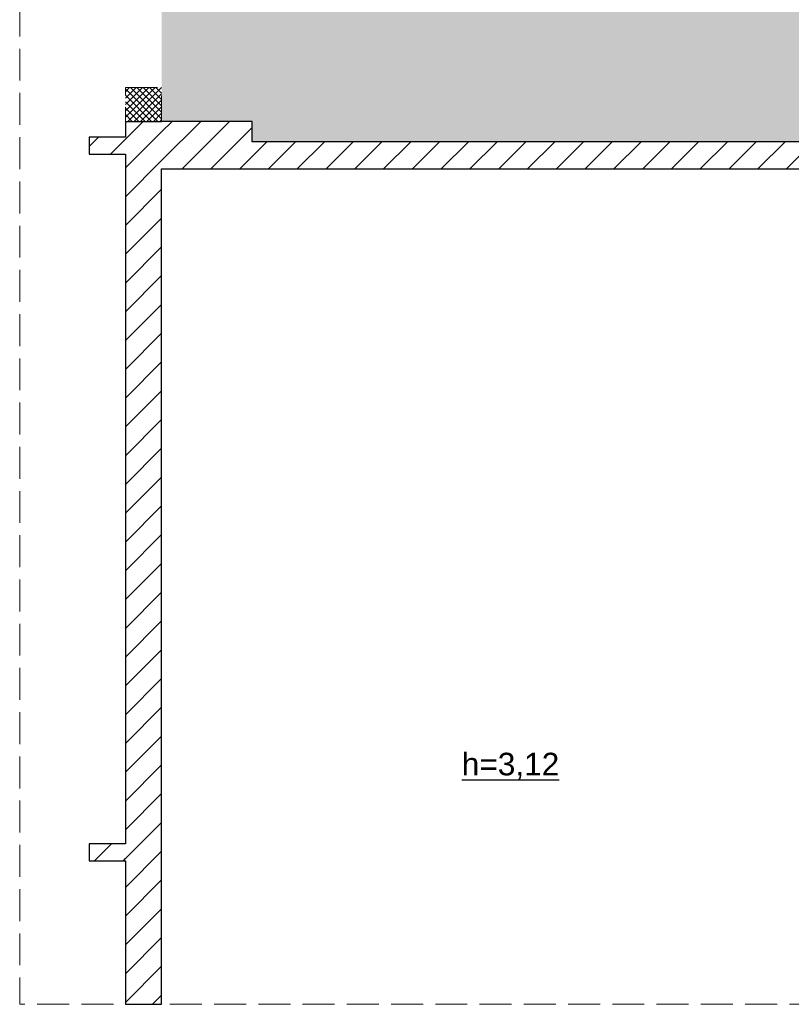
# Model space of a CAD drawing. Header units: millimetres. Extents: x -40063 to 512011, y 350190 to 687060.
# Tile 43 of 256: x 170817 to 177640, y 410790 to 419499. Entities that reach past the tile are written whole.
import ezdxf

# ---------------------------------------------------------------- set-up
doc = ezdxf.new("R2010")
doc.units = ezdxf.units.MM
doc.linetypes.add('Krawędzie ukryte', pattern=[391.222223, 282.222223, -109])
doc.layers.add('Konstrukcja - Ściany zew', color=8, linetype='Continuous')
doc.layers.add('Opisy - Teksty', color=8, linetype='Continuous')
doc.styles.add('GENERATED_STYLE_1', font='arial.ttf')
pattern_1 = [(45, (2007650.3, -1666877.53), (-127.279217, 127.279217), [])]

# ---------------------------------------------------------------- blocks, each defined once
blk = doc.blocks.new('Prosty otwór drzwiowy_7')
at = {"layer": 'Konstrukcja - Ściany zew', "color": 7, "linetype": 'Continuous'}
for p, q in [((-1105, 0), (-1105, -320)), ((1105, 0), (1105, -320))]:
    blk.add_line(p, q, dxfattribs=at)
blk = doc.blocks.new('Ściana_501', base_point=(4446506, -2138239.1))
at = {"layer": 'Konstrukcja - Ściany zew', "linetype": 'Continuous'}
h = blk.add_hatch(dxfattribs=at)
h.set_pattern_fill('Bloczki_ceramiczne', style=0, pattern_type=2)
h.set_pattern_definition(pattern_1)
h.paths.add_polyline_path([(4446826, -2144449.1), (4446506, -2144449.1), (4446506, -2152259.1), (4446826, -2152259.1)])
at = {"layer": 'Konstrukcja - Ściany zew', "color": 7, "linetype": 'Continuous', "flags": 128}
for points in [[(4446506, -2144449.1), (4446506, -2144589.1)], [(4446506, -2144739.1), (4446506, -2150839.1)], [(4446826, -2152259.1), (4446826, -2144869.1)], [(4446506, -2150989.1), (4446506, -2152259.1)], [(4446506, -2152259.1), (4446826, -2152259.1)]]:
    blk.add_lwpolyline(points, dxfattribs=at)
at = {"layer": 'Konstrukcja - Ściany zew', "color": 7, "linetype": 'Continuous', "zscale": 1000, "rotation": 90}
blk.add_blockref('Prosty otwór drzwiowy_7', (4446506, -2143344.1), dxfattribs=at)
blk = doc.blocks.new('Ściana_502', base_point=(4446506, -2150989.1))
at = {"layer": 'Konstrukcja - Ściany zew', "linetype": 'Continuous'}
h = blk.add_hatch(dxfattribs=at)
h.set_pattern_fill('Bloczki_ceramiczne', style=0, pattern_type=2)
h.set_pattern_definition(pattern_1)
h.paths.add_polyline_path([(4446506, -2150839.1), (4446186, -2150839.1), (4446186, -2150989.1), (4446506, -2150989.1)])
at = {"layer": 'Konstrukcja - Ściany zew', "color": 7, "linetype": 'Continuous', "flags": 128}
for points in [[(4446506, -2150839.1), (4446186, -2150839.1)], [(4446186, -2150839.1), (4446186, -2150989.1)], [(4446186, -2150989.1), (4446506, -2150989.1)]]:
    blk.add_lwpolyline(points, dxfattribs=at)
blk = doc.blocks.new('Ściana_503', base_point=(4447626, -2144869.1))
at = {"layer": 'Konstrukcja - Ściany zew', "linetype": 'Continuous'}
h = blk.add_hatch(dxfattribs=at)
h.set_pattern_fill('Bloczki_ceramiczne', style=0, pattern_type=2)
h.set_pattern_definition(pattern_1)
h.paths.add_polyline_path([(4447626, -2144869.1), (4452846, -2144869.1), (4452846, -2144629.1), (4447626, -2144629.1)])
at = {"layer": 'Konstrukcja - Ściany zew', "color": 7, "linetype": 'Continuous', "flags": 128}
for points in [[(4452846, -2144629.1), (4447626, -2144629.1)], [(4447626, -2144869.1), (4452846, -2144869.1)]]:
    blk.add_lwpolyline(points, dxfattribs=at)
blk = doc.blocks.new('Ściana_504', base_point=(4446506, -2144869.1))
at = {"layer": 'Konstrukcja - Ściany zew', "linetype": 'Continuous'}
h = blk.add_hatch(dxfattribs=at)
h.set_pattern_fill('Bloczki_ceramiczne', style=0, pattern_type=2)
h.set_pattern_definition(pattern_1)
h.paths.add_polyline_path([(4446826, -2144869.1), (4447626, -2144869.1), (4447626, -2144449.1), (4446826, -2144449.1)])
at = {"layer": 'Konstrukcja - Ściany zew', "color": 7, "linetype": 'Continuous', "flags": 128}
for points in [[(4447626, -2144449.1), (4446826, -2144449.1)], [(4447626, -2144629.1), (4447626, -2144449.1)], [(4446826, -2144869.1), (4447626, -2144869.1)]]:
    blk.add_lwpolyline(points, dxfattribs=at)
blk = doc.blocks.new('Ściana_507', base_point=(4446506, -2144739.1))
at = {"layer": 'Konstrukcja - Ściany zew', "linetype": 'Continuous'}
h = blk.add_hatch(dxfattribs=at)
h.set_pattern_fill('Bloczki_ceramiczne', style=0, pattern_type=2)
h.set_pattern_definition(pattern_1)
h.paths.add_polyline_path([(4446506, -2144589.1), (4446186, -2144589.1), (4446186, -2144739.1), (4446506, -2144739.1)])
at = {"layer": 'Konstrukcja - Ściany zew', "color": 7, "linetype": 'Continuous', "flags": 128}
for points in [[(4446506, -2144589.1), (4446186, -2144589.1)], [(4446186, -2144589.1), (4446186, -2144739.1)], [(4446186, -2144739.1), (4446506, -2144739.1)]]:
    blk.add_lwpolyline(points, dxfattribs=at)

msp = doc.modelspace()

# ---------------------------------------------------------------- hatches: boundary and pattern name
at = {"layer": 'Konstrukcja - Ściany zew', "linetype": 'Continuous', "lineweight": 0}
msp.add_hatch(color=46, dxfattribs=at).paths.add_polyline_path([(172072.3447, 424809.96512), (178092.34417, 424809.96512), (178092.34417, 421229.96512), (178092.34417, 418419.96512), (172872.3447, 418419.96512), (172872.3447, 418599.96512), (172072.3447, 418599.96512)])
at = {"layer": 'Konstrukcja - Ściany zew', "linetype": 'Continuous', "lineweight": 13}
h = msp.add_hatch(dxfattribs=at)
h.set_pattern_fill('Siatka_5x5_ukośna_kopia', color=3, style=0, pattern_type=2)
h.set_pattern_definition([(45, (-2267103.366, 896171.493), (-28.28427125, 28.28427125), []), (135, (-2267103.366, 896171.493), (28.28427125, 28.28427125), [])])
h.paths.add_polyline_path([(171752.3447, 418899.47952), (172072.3447, 418899.47952), (172072.3447, 418599.96512), (171752.3447, 418599.96512)])

# ---------------------------------------------------------------- linework, layer by layer
at = {"layer": 'Konstrukcja - Ściany zew', "color": 6, "linetype": 'Krawędzie ukryte', "lineweight": 15, "flags": 128}
msp.add_lwpolyline([(170817.15794, 435378.03637), (200798.04652, 435378.03637), (200798.04652, 410789.96512), (170817.15794, 410789.96512)], close=True, dxfattribs=at)
at = {"layer": 'Konstrukcja - Ściany zew', "color": 3, "linetype": 'Krawędzie ukryte', "lineweight": 13, "flags": 128}
msp.add_lwpolyline([(171752.3447, 418899.47952), (172072.3447, 418899.47952), (172072.3447, 418599.96512), (171752.3447, 418599.96512)], close=True, dxfattribs=at)

# ---------------------------------------------------------------- block references
at = {"layer": 'Konstrukcja - Ściany zew', "color": 7}
for name, p in [('Ściana_501', (171752.3447, 424809.96512)), ('Ściana_504', (171752.3447, 418179.96512)), ('Ściana_507', (171752.3447, 418309.96512)), ('Ściana_503', (172872.3447, 418179.96512)), ('Ściana_502', (171752.3447, 412059.96512))]:
    msp.add_blockref(name, p, dxfattribs=at)

# ---------------------------------------------------------------- texts
at = {"layer": 'Opisy - Teksty', "linetype": 'Continuous', "insert": (174726.10555, 413014.84784), "char_height": 200, "attachment_point": 1, "style": 'GENERATED_STYLE_1'}
msp.add_mtext('{\\Lh=3,12}', dxfattribs=at)

doc.saveas('drawing.dxf')
